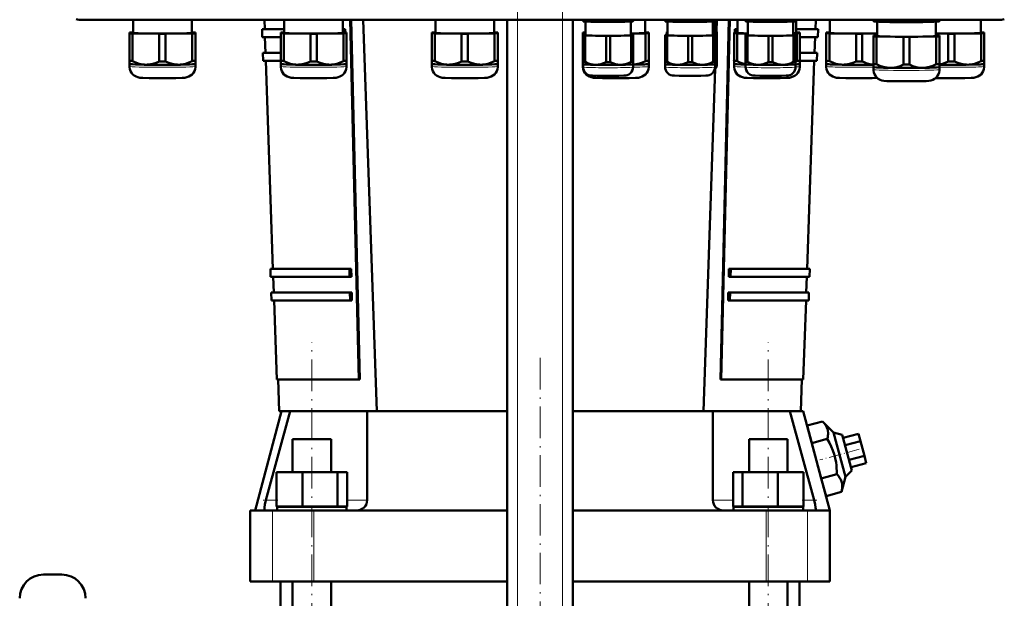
# Model space of a CAD drawing. Extents: x -1976 to 2357, y -1844 to 653.
# Tile 3 of 56: x -1653 to -1279, y 10 to 229. Entities that reach past the tile are written whole.
import ezdxf

# ---------------------------------------------------------------- set-up
doc = ezdxf.new("R2010")
doc.units = 0
doc.linetypes.add('DASHDOT', pattern=[18.5, 12, -3, 0.5, -3])

msp = doc.modelspace()

# ---------------------------------------------------------------- linework, layer by layer
at = {"color": 7, "linetype": 'DASHDOT', "lineweight": 18}
for p, q in [((-1463.69, -403.96), (-1463.69, 286.94)), ((-1446.69, -403.96), (-1446.69, 286.94)), ((-1541.81, -207.6), (-1541.81, 107.04)), ((-1368.57, -207.6), (-1368.57, 107.04)), ((-1455.19, 101.04), (-1455.19, -141.6))]:
    msp.add_line(p, q, dxfattribs=at)
at = {"color": 7, "lineweight": 18}
for p, q in [((-1629.12, 229.55), (-1629.12, 229.37)), ((-1463.69, -346.38), (-1463.69, 229.37)), ((-1446.69, -346.38), (-1446.69, 229.37)), ((-1281.06, 229.55), (-1281.06, 229.37)), ((-1541.81, 70.12), (-1541.81, 80.82)), ((-1368.57, 70.12), (-1368.57, 80.82)), ((-1555.19, 47.02), (-1559.21, 47.02)), ((-1520.81, 47.02), (-1528.42, 47.02)), ((-1381.95, 47.02), (-1389.57, 47.02)), ((-1351.16, 47.02), (-1355.18, 47.02)), ((-1556.73, 43.12), (-1556.73, 16.12)), ((-1541.02, 43.12), (-1541.02, 16.12)), ((-1369.35, 43.12), (-1369.35, 16.12)), ((-1353.64, 43.12), (-1353.64, 16.12))]:
    msp.add_line(p, q, dxfattribs=at)
at = {"color": 7, "lineweight": 50}
for p, q in [((-1281.06, 229.37), (-1629.12, 229.37)), ((-1609.66, 229.37), (-1609.66, 224.45)), ((-1587.36, 224.45), (-1587.36, 229.37)), ((-1559.7, 225.82), (-1559.82, 229.37)), ((-1552.28, 229.37), (-1552.28, 224.46)), ((-1529.98, 224.46), (-1529.98, 229.37)), ((-1523.96, 92.82), (-1527.21, 229.37)), ((-1523.62, 92.82), (-1526.87, 229.37)), ((-1517.19, 80.82), (-1522.32, 229.37)), ((-1494.91, 229.37), (-1494.91, 224.46)), ((-1472.61, 224.46), (-1472.61, 229.37)), ((-1467.69, -346.38), (-1467.69, 229.37)), ((-1442.69, -346.38), (-1442.69, 229.37)), ((-1438.86, 229.01), (-1438.86, 229.37)), ((-1438.86, 229.01), (-1438.86, 228.84)), ((-1438.81, 228.83), (-1438.86, 228.84)), ((-1438.08, 228.98), (-1438.08, 229.37)), ((-1437.96, 223.56), (-1437.96, 228.75)), ((-1430.14, 228.86), (-1430.14, 229.37)), ((-1428.58, 228.86), (-1428.58, 229.37)), ((-1420.76, 228.75), (-1420.76, 223.56)), ((-1420.64, 228.98), (-1420.64, 229.37)), ((-1419.91, 228.83), (-1419.86, 228.84)), ((-1419.86, 229.01), (-1419.86, 229.37)), ((-1419.86, 228.84), (-1419.86, 229.01)), ((-1415.26, 224.46), (-1415.26, 229.37)), ((-1407.74, 229.02), (-1407.74, 229.37)), ((-1407.74, 229.02), (-1407.74, 228.84)), ((-1407.69, 228.83), (-1407.74, 228.84)), ((-1406.96, 228.98), (-1406.96, 229.37)), ((-1406.84, 223.56), (-1406.84, 228.75)), ((-1399.02, 228.86), (-1399.02, 229.37)), ((-1397.46, 228.86), (-1397.46, 229.37)), ((-1389.64, 228.75), (-1389.64, 223.56)), ((-1389.52, 228.98), (-1389.52, 229.37)), ((-1388.97, 228.8), (-1388.97, 224.76)), ((-1388.78, 228.83), (-1388.74, 228.84)), ((-1388.74, 229.02), (-1388.74, 229.37)), ((-1388.74, 228.84), (-1388.74, 229.02)), ((-1388.21, 224.88), (-1388.05, 229.37)), ((-1383.5, 229.37), (-1386.75, 92.82)), ((-1383.16, 229.37), (-1386.41, 92.82)), ((-1380.22, 229.37), (-1380.22, 224.46)), ((-1377.18, 229.01), (-1377.18, 229.37)), ((-1377.18, 229.01), (-1377.18, 228.84)), ((-1377.14, 228.83), (-1377.18, 228.84)), ((-1376.41, 228.98), (-1376.41, 229.37)), ((-1376.28, 223.56), (-1376.28, 228.75)), ((-1368.46, 228.86), (-1368.46, 229.37)), ((-1366.91, 228.86), (-1366.91, 229.37)), ((-1359.08, 228.75), (-1359.08, 223.56)), ((-1358.96, 228.98), (-1358.96, 229.37)), ((-1358.23, 228.83), (-1358.18, 228.84)), ((-1358.18, 229.01), (-1358.18, 229.37)), ((-1358.18, 228.84), (-1358.18, 229.01)), ((-1357.92, 224.46), (-1357.92, 229.37)), ((-1350.67, 225.82), (-1350.55, 229.37)), ((-1345.22, 229.37), (-1345.22, 224.46)), ((-1328.62, 229.05), (-1328.62, 229.37)), ((-1328.62, 229.05), (-1328.62, 228.84)), ((-1328.56, 228.82), (-1328.62, 228.84)), ((-1327.43, 229), (-1327.43, 229.37)), ((-1327.27, 228.71), (-1327.27, 223.26)), ((-1317.3, 228.84), (-1317.3, 229.37)), ((-1314.93, 228.84), (-1314.93, 229.37)), ((-1304.97, 223.26), (-1304.97, 228.71)), ((-1304.8, 229), (-1304.8, 229.37)), ((-1303.68, 228.82), (-1303.62, 228.84)), ((-1303.62, 229.05), (-1303.62, 229.37)), ((-1303.62, 228.84), (-1303.62, 229.05)), ((-1287.92, 224.46), (-1287.92, 229.37)), ((-1611.01, 224.61), (-1611.01, 224.3)), ((-1611.01, 224.3), (-1611.01, 213.8)), ((-1609.66, 224.66), (-1609.82, 224.66)), ((-1609.82, 224.25), (-1599.69, 224.09)), ((-1609.82, 224.25), (-1609.82, 213.74)), ((-1597.32, 224.09), (-1587.19, 224.25)), ((-1587.19, 224.66), (-1587.36, 224.66)), ((-1587.19, 224.25), (-1587.19, 213.74)), ((-1586.01, 224.3), (-1586.01, 224.61)), ((-1586.01, 224.3), (-1586.01, 213.8)), ((-1560.7, 225.82), (-1552.28, 225.82)), ((-1560.6, 222.82), (-1560.7, 225.82)), ((-1553.63, 224.61), (-1553.63, 224.3)), ((-1553.63, 224.3), (-1553.63, 213.8)), ((-1552.28, 224.66), (-1552.45, 224.66)), ((-1552.45, 224.25), (-1542.32, 224.1)), ((-1552.45, 224.25), (-1552.45, 213.74)), ((-1539.95, 224.1), (-1529.82, 224.25)), ((-1529.98, 225.82), (-1529.8, 225.82)), ((-1529.82, 224.66), (-1529.98, 224.66)), ((-1529.82, 224.25), (-1529.82, 213.74)), ((-1529.77, 224.66), (-1529.8, 225.82)), ((-1529.8, 225.82), (-1529.09, 225.82)), ((-1529.09, 225.82), (-1529.06, 224.63)), ((-1528.63, 224.3), (-1528.63, 224.61)), ((-1528.63, 224.3), (-1528.63, 213.8)), ((-1496.26, 224.61), (-1496.26, 224.3)), ((-1496.26, 224.3), (-1496.26, 213.8)), ((-1494.91, 224.67), (-1495.07, 224.66)), ((-1495.07, 224.25), (-1484.95, 224.1)), ((-1495.07, 224.25), (-1495.07, 213.74)), ((-1482.57, 224.1), (-1472.45, 224.25)), ((-1472.45, 224.66), (-1472.61, 224.67)), ((-1472.45, 224.25), (-1472.45, 213.74)), ((-1471.26, 224.3), (-1471.26, 224.61)), ((-1471.26, 224.3), (-1471.26, 213.8)), ((-1438.91, 224.61), (-1438.91, 224.3)), ((-1438.91, 224.3), (-1438.91, 213.8)), ((-1420.76, 224.16), (-1415.1, 224.25)), ((-1415.1, 224.66), (-1415.26, 224.67)), ((-1415.1, 224.25), (-1415.1, 213.74)), ((-1413.91, 224.3), (-1413.91, 224.61)), ((-1413.91, 224.3), (-1413.91, 213.8)), ((-1407.07, 224.88), (-1407.07, 224.64)), ((-1407.07, 224.64), (-1407.07, 223.71)), ((-1389.64, 224.59), (-1388.85, 224.6)), ((-1388.85, 224.91), (-1388.97, 224.91)), ((-1388.85, 224.6), (-1388.85, 223.68)), ((-1388.07, 224.64), (-1388.07, 224.88)), ((-1388.07, 224.64), (-1388.07, 214.68)), ((-1381.57, 224.61), (-1381.57, 224.3)), ((-1381.57, 224.3), (-1381.57, 213.8)), ((-1381.31, 224.62), (-1381.28, 225.82)), ((-1381.28, 225.82), (-1380.58, 225.82)), ((-1380.58, 225.82), (-1380.61, 224.65)), ((-1380.58, 225.82), (-1380.22, 225.82)), ((-1380.22, 224.67), (-1380.38, 224.66)), ((-1380.38, 224.25), (-1376.28, 224.19)), ((-1380.38, 224.25), (-1380.38, 213.74)), ((-1359.08, 224.23), (-1357.76, 224.25)), ((-1357.92, 225.82), (-1349.67, 225.82)), ((-1357.76, 224.66), (-1357.92, 224.67)), ((-1357.76, 224.25), (-1357.76, 213.74)), ((-1356.57, 224.3), (-1356.57, 224.61)), ((-1356.57, 224.3), (-1356.57, 213.8)), ((-1349.78, 222.82), (-1349.67, 225.82)), ((-1346.57, 224.61), (-1346.57, 224.3)), ((-1346.57, 224.3), (-1346.57, 213.8)), ((-1345.22, 224.67), (-1345.38, 224.66)), ((-1345.38, 224.25), (-1335.26, 224.1)), ((-1345.38, 224.25), (-1345.38, 213.74)), ((-1297.88, 224.1), (-1287.76, 224.25)), ((-1287.76, 224.66), (-1287.92, 224.67)), ((-1287.76, 224.25), (-1287.76, 213.74)), ((-1286.57, 224.3), (-1286.57, 224.61)), ((-1286.57, 224.3), (-1286.57, 213.8)), ((-1599.69, 224.09), (-1599.69, 213.59)), ((-1597.32, 224.09), (-1597.32, 213.59)), ((-1560.6, 222.82), (-1553.63, 222.82)), ((-1559.39, 216.82), (-1559.6, 222.82)), ((-1542.32, 224.1), (-1542.32, 213.59)), ((-1539.95, 224.1), (-1539.95, 213.59)), ((-1484.95, 224.1), (-1484.95, 213.59)), ((-1482.57, 224.1), (-1482.57, 213.59)), ((-1438.86, 223.68), (-1438.86, 223.44)), ((-1438.86, 223.44), (-1438.86, 213.48)), ((-1437.96, 223.71), (-1438.08, 223.71)), ((-1438.08, 223.4), (-1430.14, 223.28)), ((-1438.08, 223.4), (-1438.08, 213.44)), ((-1430.14, 223.28), (-1430.14, 213.32)), ((-1428.58, 223.28), (-1420.64, 223.4)), ((-1428.58, 223.28), (-1428.58, 213.32)), ((-1420.64, 223.71), (-1420.76, 223.71)), ((-1420.64, 223.4), (-1420.64, 213.44)), ((-1419.86, 223.44), (-1419.86, 223.68)), ((-1419.86, 223.44), (-1419.86, 213.48)), ((-1407.74, 223.68), (-1407.74, 223.44)), ((-1407.74, 223.44), (-1407.74, 213.48)), ((-1406.84, 223.71), (-1406.96, 223.71)), ((-1406.96, 223.4), (-1399.02, 223.28)), ((-1406.96, 223.4), (-1406.96, 213.44)), ((-1399.02, 223.28), (-1399.02, 213.32)), ((-1397.46, 223.28), (-1389.52, 223.4)), ((-1397.46, 223.28), (-1397.46, 213.32)), ((-1389.52, 223.71), (-1389.64, 223.71)), ((-1389.52, 223.4), (-1389.52, 213.44)), ((-1388.74, 223.44), (-1388.74, 223.68)), ((-1388.74, 223.44), (-1388.74, 213.48)), ((-1377.18, 223.68), (-1377.18, 223.44)), ((-1377.18, 223.44), (-1377.18, 213.48)), ((-1376.28, 223.71), (-1376.41, 223.71)), ((-1376.41, 223.4), (-1368.46, 223.28)), ((-1376.41, 223.4), (-1376.41, 213.44)), ((-1368.46, 223.28), (-1368.46, 213.32)), ((-1366.91, 223.28), (-1358.96, 223.4)), ((-1366.91, 223.28), (-1366.91, 213.32)), ((-1358.96, 223.71), (-1359.08, 223.71)), ((-1358.96, 223.4), (-1358.96, 213.44)), ((-1358.18, 223.44), (-1358.18, 223.68)), ((-1358.18, 223.44), (-1358.18, 213.48)), ((-1356.57, 222.82), (-1349.78, 222.82)), ((-1350.98, 216.82), (-1350.78, 222.82)), ((-1335.26, 224.1), (-1335.26, 213.59)), ((-1332.88, 224.1), (-1327.27, 224.18)), ((-1332.88, 224.1), (-1332.88, 213.59)), ((-1328.62, 223.41), (-1328.62, 223.1)), ((-1328.62, 223.1), (-1328.62, 212.6)), ((-1327.27, 223.47), (-1327.43, 223.46)), ((-1327.43, 223.05), (-1317.3, 222.9)), ((-1327.43, 223.05), (-1327.43, 212.55)), ((-1317.3, 222.9), (-1317.3, 212.39)), ((-1314.93, 222.9), (-1304.8, 223.05)), ((-1314.93, 222.9), (-1314.93, 212.39)), ((-1304.97, 224.17), (-1300.26, 224.1)), ((-1304.8, 223.46), (-1304.97, 223.47)), ((-1304.8, 223.05), (-1304.8, 212.55)), ((-1303.62, 223.1), (-1303.62, 223.41)), ((-1303.62, 223.1), (-1303.62, 212.6)), ((-1300.26, 224.1), (-1300.26, 213.59)), ((-1297.88, 224.1), (-1297.88, 213.59)), ((-1560.39, 216.82), (-1553.63, 216.82)), ((-1560.29, 213.82), (-1560.39, 216.82)), ((-1356.57, 216.82), (-1349.98, 216.82)), ((-1350.09, 213.82), (-1349.98, 216.82)), ((-1611.01, 213.8), (-1611.01, 212.64)), ((-1586.01, 212.64), (-1586.01, 213.8)), ((-1560.29, 213.82), (-1553.63, 213.82)), ((-1556.55, 134.82), (-1559.29, 213.82)), ((-1553.63, 213.8), (-1553.63, 212.65)), ((-1528.63, 212.65), (-1528.63, 213.8)), ((-1496.26, 213.8), (-1496.26, 212.65)), ((-1471.26, 212.65), (-1471.26, 213.8)), ((-1438.91, 213.8), (-1438.91, 212.65)), ((-1438.86, 213.48), (-1438.86, 212.54)), ((-1419.86, 212.54), (-1419.86, 213.48)), ((-1413.91, 212.65), (-1413.91, 213.8)), ((-1407.74, 213.48), (-1407.74, 212.55)), ((-1388.74, 212.55), (-1388.74, 213.48)), ((-1388.07, 213.75), (-1388.07, 214.68)), ((-1388.07, 213.75), (-1388.07, 212.66)), ((-1388.07, 213.74), (-1388.07, 213.75)), ((-1381.58, 213.82), (-1381.57, 214.17)), ((-1381.57, 213.82), (-1381.58, 213.82)), ((-1381.57, 213.8), (-1381.57, 212.65)), ((-1377.18, 213.48), (-1377.18, 212.54)), ((-1358.18, 212.54), (-1358.18, 213.48)), ((-1356.57, 213.82), (-1350.09, 213.82)), ((-1356.57, 212.65), (-1356.57, 213.8)), ((-1353.82, 134.82), (-1351.09, 213.82)), ((-1346.57, 213.8), (-1346.57, 212.65)), ((-1286.57, 212.65), (-1286.57, 213.8)), ((-1611.01, 212.65), (-1611.01, 211.7)), ((-1611, 212.64), (-1611.01, 212.64)), ((-1586.01, 211.7), (-1586.01, 212.65)), ((-1586.01, 212.64), (-1586.01, 212.64)), ((-1553.63, 212.65), (-1553.63, 211.7)), ((-1553.63, 212.64), (-1553.63, 212.65)), ((-1528.64, 212.64), (-1528.63, 212.65)), ((-1528.63, 211.7), (-1528.63, 212.65)), ((-1496.26, 212.65), (-1496.26, 211.7)), ((-1496.25, 212.64), (-1496.26, 212.65)), ((-1471.26, 211.7), (-1471.26, 212.65)), ((-1471.26, 212.64), (-1471.26, 212.65)), ((-1438.91, 212.65), (-1438.91, 211.7)), ((-1438.91, 212.64), (-1438.91, 212.65)), ((-1438.86, 211.46), (-1438.86, 212.55)), ((-1438.86, 212.54), (-1438.86, 212.54)), ((-1419.86, 212.55), (-1419.86, 211.46)), ((-1419.86, 212.54), (-1419.86, 212.54)), ((-1413.92, 212.64), (-1413.91, 212.65)), ((-1413.91, 211.7), (-1413.91, 212.65)), ((-1407.74, 211.46), (-1407.74, 212.55)), ((-1407.74, 212.54), (-1407.74, 212.55)), ((-1393.19, 80.82), (-1388.69, 210.76)), ((-1388.74, 212.55), (-1388.74, 211.46)), ((-1388.74, 212.54), (-1388.74, 212.55)), ((-1381.57, 212.65), (-1381.57, 211.7)), ((-1381.56, 212.64), (-1381.57, 212.65)), ((-1377.18, 211.46), (-1377.18, 212.55)), ((-1377.18, 212.54), (-1377.18, 212.54)), ((-1358.19, 212.54), (-1358.18, 212.54)), ((-1358.18, 212.55), (-1358.18, 211.46)), ((-1356.57, 211.7), (-1356.57, 212.65)), ((-1356.57, 212.64), (-1356.57, 212.65)), ((-1346.57, 212.65), (-1346.57, 211.7)), ((-1346.56, 212.64), (-1346.57, 212.65)), ((-1328.62, 212.6), (-1328.62, 211.45)), ((-1328.62, 211.45), (-1328.62, 210.5)), ((-1328.61, 211.44), (-1328.62, 211.45)), ((-1303.62, 211.45), (-1303.62, 212.6)), ((-1303.62, 210.5), (-1303.62, 211.45)), ((-1303.62, 211.44), (-1303.62, 211.45)), ((-1286.57, 211.7), (-1286.57, 212.65)), ((-1286.57, 212.64), (-1286.57, 212.65)), ((-1557.55, 134.82), (-1527.57, 134.82)), ((-1557.45, 131.82), (-1557.55, 134.82)), ((-1527.5, 131.82), (-1527.57, 134.82)), ((-1527.57, 134.82), (-1526.86, 134.82)), ((-1526.86, 134.82), (-1526.79, 131.82)), ((-1383.58, 131.82), (-1383.51, 134.82)), ((-1383.51, 134.82), (-1382.8, 134.82)), ((-1382.8, 134.82), (-1382.87, 131.82)), ((-1382.8, 134.82), (-1352.82, 134.82)), ((-1352.92, 131.82), (-1352.82, 134.82)), ((-1557.45, 131.82), (-1527.5, 131.82)), ((-1556.24, 125.82), (-1556.45, 131.82)), ((-1526.79, 131.82), (-1527.5, 131.82)), ((-1382.87, 131.82), (-1383.58, 131.82)), ((-1382.87, 131.82), (-1352.92, 131.82)), ((-1354.13, 125.82), (-1353.92, 131.82)), ((-1557.24, 125.82), (-1527.35, 125.82)), ((-1557.14, 122.82), (-1557.24, 125.82)), ((-1527.28, 122.82), (-1527.35, 125.82)), ((-1527.35, 125.82), (-1526.64, 125.82)), ((-1526.64, 125.82), (-1526.57, 122.82)), ((-1383.8, 122.82), (-1383.73, 125.82)), ((-1383.73, 125.82), (-1383.02, 125.82)), ((-1383.02, 125.82), (-1383.09, 122.82)), ((-1383.02, 125.82), (-1353.13, 125.82)), ((-1353.23, 122.82), (-1353.13, 125.82)), ((-1557.14, 122.82), (-1527.28, 122.82)), ((-1555.1, 92.82), (-1556.14, 122.82)), ((-1526.57, 122.82), (-1527.28, 122.82)), ((-1383.09, 122.82), (-1383.8, 122.82)), ((-1383.09, 122.82), (-1353.23, 122.82)), ((-1355.27, 92.82), (-1354.23, 122.82)), ((-1555.1, 92.82), (-1523.96, 92.82)), ((-1554.19, 80.82), (-1554.6, 92.82)), ((-1523.62, 92.82), (-1523.96, 92.82)), ((-1386.41, 92.82), (-1386.75, 92.82)), ((-1386.41, 92.82), (-1355.27, 92.82)), ((-1356.19, 80.82), (-1355.77, 92.82)), ((-1563.36, 43.12), (-1553.26, 80.82)), ((-1559.21, 47.02), (-1550.05, 80.82)), ((-1553.26, 80.82), (-1554.19, 80.82)), ((-1553.26, 80.82), (-1550.05, 80.82)), ((-1550.05, 80.82), (-1541.81, 80.82)), ((-1541.81, 80.82), (-1520.81, 80.82)), ((-1520.81, 80.82), (-1520.81, 47.02)), ((-1520.81, 80.82), (-1517.19, 80.82)), ((-1482.96, 80.82), (-1517.19, 80.82)), ((-1482.96, 80.82), (-1467.69, 80.82)), ((-1442.69, 80.82), (-1427.41, 80.82)), ((-1393.19, 80.82), (-1427.41, 80.82)), ((-1393.19, 80.82), (-1389.57, 80.82)), ((-1389.57, 47.02), (-1389.57, 80.82)), ((-1389.57, 80.82), (-1368.57, 80.82)), ((-1368.57, 80.82), (-1360.33, 80.82)), ((-1360.33, 80.82), (-1351.16, 47.02)), ((-1360.33, 80.82), (-1355.29, 80.82)), ((-1355.29, 80.82), (-1345.19, 43.12)), ((-1353.82, 75.35), (-1347.95, 76.92)), ((-1352.03, 68.66), (-1353.82, 75.35)), ((-1343.8, 72.73), (-1347.95, 76.92)), ((-1340.46, 71.83), (-1343.8, 72.73)), ((-1343.8, 72.73), (-1339.28, 55.86)), ((-1336.83, 58.31), (-1340.46, 71.83)), ((-1340.14, 70.65), (-1334.34, 72.2)), ((-1333.6, 69.41), (-1334.34, 72.2)), ((-1549.11, 70.12), (-1534.51, 70.12)), ((-1549.11, 57.62), (-1549.11, 70.12)), ((-1534.51, 70.12), (-1534.51, 57.62)), ((-1375.87, 70.12), (-1363.4, 70.12)), ((-1375.87, 57.62), (-1375.87, 70.12)), ((-1363.4, 70.12), (-1361.27, 70.12)), ((-1361.27, 57.62), (-1361.27, 70.12)), ((-1352.03, 68.66), (-1346.16, 70.23)), ((-1348.44, 55.27), (-1352.03, 68.66)), ((-1339.39, 67.86), (-1333.6, 69.41)), ((-1332.1, 63.84), (-1333.6, 69.41)), ((-1337.9, 62.28), (-1332.1, 63.84)), ((-1331.36, 61.05), (-1332.1, 63.84)), ((-1337.15, 59.5), (-1331.36, 61.05)), ((-1555.19, 57.62), (-1545.39, 57.62)), ((-1555.19, 44.62), (-1555.19, 57.62)), ((-1545.39, 44.62), (-1545.39, 57.62)), ((-1545.39, 57.62), (-1532.01, 57.62)), ((-1532.01, 44.62), (-1532.01, 57.62)), ((-1532.01, 57.62), (-1528.42, 57.62)), ((-1528.42, 44.62), (-1528.42, 57.62)), ((-1381.95, 57.62), (-1378.36, 57.62)), ((-1381.95, 44.62), (-1381.95, 57.62)), ((-1378.36, 57.62), (-1364.98, 57.62)), ((-1378.36, 44.62), (-1378.36, 57.62)), ((-1364.98, 57.62), (-1355.18, 57.62)), ((-1364.98, 44.62), (-1364.98, 57.62)), ((-1355.18, 44.62), (-1355.18, 57.62)), ((-1348.44, 55.27), (-1342.57, 56.85)), ((-1339.28, 55.86), (-1336.83, 58.31)), ((-1346.65, 48.58), (-1348.44, 55.27)), ((-1340.78, 50.16), (-1339.28, 55.86)), ((-1346.65, 48.58), (-1340.78, 50.16)), ((-1563.36, 43.12), (-1565.19, 43.12)), ((-1565.19, 43.12), (-1565.19, 16.12)), ((-1559.66, 43.12), (-1563.36, 43.12)), ((-1559.78, 44.26), (-1559.79, 44.15)), ((-1556.73, 43.12), (-1559.66, 43.12)), ((-1541.02, 43.12), (-1556.73, 43.12)), ((-1545.39, 44.62), (-1555.19, 44.62)), ((-1541.81, 44.42), (-1555.01, 44.42)), ((-1555.01, 43.12), (-1555.01, 44.42)), ((-1549.11, 44.42), (-1549.11, 44.62)), ((-1532.01, 44.62), (-1545.39, 44.62)), ((-1528.61, 44.42), (-1541.81, 44.42)), ((-1524.71, 43.12), (-1541.02, 43.12)), ((-1534.51, 44.62), (-1534.51, 44.42)), ((-1528.42, 44.62), (-1532.01, 44.62)), ((-1528.61, 43.12), (-1528.61, 44.42)), ((-1467.69, 43.12), (-1524.71, 43.12)), ((-1522.07, 44.15), (-1521.95, 44.26)), ((-1385.67, 43.12), (-1442.69, 43.12)), ((-1388.42, 44.26), (-1388.31, 44.15)), ((-1369.35, 43.12), (-1385.67, 43.12)), ((-1378.36, 44.62), (-1381.95, 44.62)), ((-1355.37, 44.42), (-1381.77, 44.42)), ((-1381.77, 43.12), (-1381.77, 44.42)), ((-1364.98, 44.62), (-1378.36, 44.62)), ((-1375.87, 44.42), (-1375.87, 44.62)), ((-1353.64, 43.12), (-1369.35, 43.12)), ((-1355.18, 44.62), (-1364.98, 44.62)), ((-1361.27, 44.42), (-1361.27, 44.62)), ((-1355.37, 44.42), (-1355.37, 43.12)), ((-1350.71, 43.12), (-1353.64, 43.12)), ((-1345.19, 43.12), (-1350.71, 43.12)), ((-1350.58, 44.15), (-1350.59, 44.26)), ((-1345.19, 43.12), (-1345.19, 16.12)), ((-1636.69, 18.73), (-1643.69, 18.73)), ((-1556.73, 16.12), (-1565.19, 16.12)), ((-1541.02, 16.12), (-1556.73, 16.12)), ((-1553.69, -121.38), (-1553.69, 16.12)), ((-1549.11, -181.38), (-1549.11, 16.12)), ((-1467.69, 16.12), (-1541.02, 16.12)), ((-1534.51, 16.12), (-1534.51, -181.38)), ((-1369.35, 16.12), (-1442.69, 16.12)), ((-1375.87, -181.38), (-1375.87, 16.12)), ((-1353.64, 16.12), (-1369.35, 16.12)), ((-1361.27, -181.38), (-1361.27, 16.12)), ((-1356.69, 16.12), (-1356.69, -121.38)), ((-1345.19, 16.12), (-1353.64, 16.12))]:
    msp.add_line(p, q, dxfattribs=at)
at = {"color": 7, "linetype": 'DASHDOT', "lineweight": 18, "ltscale": 0.386469}
msp.add_line((-1334.02, 66.31), (-1348.95, 62.31), dxfattribs=at)
at = {"color": 7, "linetype": 'DASHDOT', "lineweight": 18, "ltscale": 0.139139}
msp.add_line((-1554.73, 47.02), (-1560.29, 47.02), dxfattribs=at)
at = {"color": 7, "linetype": 'DASHDOT', "lineweight": 18, "ltscale": 0.139291}
msp.add_line((-1350.07, 47.02), (-1355.65, 47.02), dxfattribs=at)
at = {"color": 7, "lineweight": 50}
for points in [[(-1434.11, 228.64), (-1436.08, 228.74), (-1438.08, 228.98)], [(-1430.14, 228.86), (-1432.14, 228.68), (-1434.11, 228.64)], [(-1424.61, 228.64), (-1426.58, 228.68), (-1428.58, 228.86)], [(-1420.64, 228.98), (-1422.64, 228.74), (-1424.61, 228.64)], [(-1402.99, 228.64), (-1404.96, 228.74), (-1406.96, 228.98)], [(-1399.02, 228.86), (-1401.02, 228.68), (-1402.99, 228.64)], [(-1393.49, 228.64), (-1395.46, 228.68), (-1397.46, 228.86)], [(-1389.52, 228.98), (-1391.52, 228.74), (-1393.49, 228.64)], [(-1372.43, 228.64), (-1374.4, 228.74), (-1376.41, 228.98)], [(-1368.46, 228.86), (-1370.46, 228.68), (-1372.43, 228.64)], [(-1362.93, 228.64), (-1364.9, 228.68), (-1366.91, 228.86)], [(-1358.96, 228.98), (-1360.96, 228.74), (-1362.93, 228.64)], [(-1322.37, 228.57), (-1323.62, 228.61), (-1324.88, 228.7), (-1326.15, 228.83), (-1327.43, 229)], [(-1317.3, 228.84), (-1318.67, 228.71), (-1320.01, 228.61), (-1321.19, 228.57), (-1322.37, 228.57)], [(-1309.87, 228.57), (-1311.05, 228.57), (-1312.23, 228.61), (-1313.57, 228.71), (-1314.93, 228.84)], [(-1304.8, 229), (-1306.09, 228.83), (-1307.35, 228.7), (-1308.61, 228.61), (-1309.87, 228.57)], [(-1604.76, 212.37), (-1605.38, 212.4), (-1606, 212.47), (-1606.65, 212.58), (-1607.3, 212.74), (-1608.56, 213.17), (-1609.82, 213.74)], [(-1599.69, 213.59), (-1600.95, 213.06), (-1602.21, 212.67), (-1602.86, 212.53), (-1603.51, 212.43), (-1604.13, 212.38), (-1604.76, 212.37)], [(-1592.26, 212.37), (-1592.88, 212.38), (-1593.5, 212.43), (-1594.15, 212.53), (-1594.8, 212.67), (-1596.06, 213.06), (-1597.32, 213.59)], [(-1587.19, 213.74), (-1588.45, 213.17), (-1589.71, 212.74), (-1590.36, 212.58), (-1591.01, 212.47), (-1591.63, 212.4), (-1592.26, 212.37)], [(-1547.38, 212.37), (-1548.01, 212.4), (-1548.62, 212.47), (-1549.28, 212.59), (-1549.93, 212.75), (-1551.19, 213.17), (-1552.45, 213.74)], [(-1542.32, 213.59), (-1543.58, 213.06), (-1544.84, 212.67), (-1545.48, 212.53), (-1546.14, 212.43), (-1546.76, 212.38), (-1547.38, 212.37)], [(-1534.88, 212.37), (-1535.51, 212.38), (-1536.13, 212.43), (-1536.78, 212.53), (-1537.43, 212.67), (-1538.69, 213.06), (-1539.95, 213.59)], [(-1529.82, 213.74), (-1531.08, 213.17), (-1532.34, 212.75), (-1532.99, 212.59), (-1533.64, 212.47), (-1534.26, 212.4), (-1534.88, 212.37)], [(-1490.01, 212.37), (-1490.63, 212.4), (-1491.25, 212.47), (-1491.9, 212.59), (-1492.55, 212.75), (-1493.81, 213.18), (-1495.07, 213.74)], [(-1484.95, 213.59), (-1486.2, 213.06), (-1487.46, 212.67), (-1488.11, 212.53), (-1488.76, 212.43), (-1489.38, 212.38), (-1490.01, 212.37)], [(-1477.51, 212.37), (-1478.13, 212.38), (-1478.76, 212.43), (-1479.41, 212.53), (-1480.05, 212.67), (-1481.31, 213.06), (-1482.57, 213.59)], [(-1472.45, 213.74), (-1473.7, 213.18), (-1474.96, 212.75), (-1475.61, 212.59), (-1476.27, 212.47), (-1476.89, 212.4), (-1477.51, 212.37)], [(-1434.11, 212.33), (-1435, 212.4), (-1435.89, 212.58), (-1436.77, 212.86), (-1437.42, 213.12), (-1438.08, 213.44)], [(-1430.14, 213.32), (-1431.12, 212.89), (-1432.11, 212.58), (-1433.11, 212.39), (-1434.11, 212.33)], [(-1424.61, 212.33), (-1425.61, 212.39), (-1426.61, 212.58), (-1427.6, 212.89), (-1428.58, 213.32)], [(-1420.64, 213.44), (-1421.3, 213.12), (-1421.95, 212.86), (-1422.83, 212.58), (-1423.72, 212.4), (-1424.61, 212.33)], [(-1415.1, 213.74), (-1416.28, 213.21), (-1417.47, 212.79), (-1418.66, 212.51), (-1419.86, 212.38)], [(-1402.99, 212.33), (-1403.88, 212.4), (-1404.77, 212.58), (-1405.64, 212.86), (-1406.3, 213.13), (-1406.96, 213.44)], [(-1399.02, 213.32), (-1400, 212.89), (-1400.99, 212.58), (-1401.98, 212.39), (-1402.99, 212.33)], [(-1393.49, 212.33), (-1394.49, 212.39), (-1395.49, 212.58), (-1396.47, 212.89), (-1397.46, 213.32)], [(-1389.52, 213.44), (-1390.17, 213.13), (-1390.83, 212.86), (-1391.71, 212.58), (-1392.6, 212.4), (-1393.49, 212.33)], [(-1377.18, 212.58), (-1378.25, 212.86), (-1379.32, 213.25), (-1380.38, 213.74)], [(-1372.43, 212.33), (-1373.32, 212.4), (-1374.21, 212.58), (-1375.09, 212.86), (-1375.75, 213.12), (-1376.41, 213.44)], [(-1368.46, 213.32), (-1369.45, 212.89), (-1370.44, 212.58), (-1371.43, 212.39), (-1372.43, 212.33)], [(-1362.93, 212.33), (-1363.94, 212.39), (-1364.93, 212.58), (-1365.92, 212.89), (-1366.91, 213.32)], [(-1358.96, 213.44), (-1359.62, 213.12), (-1360.28, 212.86), (-1361.16, 212.58), (-1362.04, 212.4), (-1362.93, 212.33)], [(-1340.32, 212.37), (-1340.94, 212.4), (-1341.56, 212.47), (-1342.21, 212.59), (-1342.86, 212.75), (-1344.12, 213.18), (-1345.38, 213.74)], [(-1335.26, 213.59), (-1336.51, 213.06), (-1337.77, 212.67), (-1338.42, 212.53), (-1339.07, 212.43), (-1339.69, 212.38), (-1340.32, 212.37)], [(-1328.62, 212.39), (-1329.57, 212.5), (-1330.52, 212.71), (-1331.47, 213), (-1332.17, 213.28), (-1332.88, 213.59)], [(-1300.26, 213.59), (-1301.37, 213.11), (-1302.49, 212.74), (-1303.62, 212.5)], [(-1292.82, 212.37), (-1293.44, 212.38), (-1294.07, 212.43), (-1294.72, 212.53), (-1295.36, 212.67), (-1296.62, 213.06), (-1297.88, 213.59)], [(-1287.76, 213.74), (-1289.01, 213.18), (-1290.27, 212.75), (-1290.92, 212.59), (-1291.58, 212.47), (-1292.2, 212.4), (-1292.82, 212.37)], [(-1598.51, 207.24), (-1603.58, 207.29), (-1605.98, 207.36), (-1607.05, 207.44), (-1607.82, 207.58), (-1608.51, 207.83), (-1609.18, 208.21), (-1609.76, 208.69), (-1610.25, 209.27), (-1610.62, 209.93), (-1610.87, 210.65), (-1610.99, 211.39), (-1611.01, 211.7)], [(-1598.51, 207.24), (-1593.43, 207.29), (-1591.03, 207.36), (-1589.96, 207.44), (-1589.19, 207.58), (-1588.5, 207.83), (-1587.84, 208.21), (-1587.25, 208.69), (-1586.76, 209.27), (-1586.39, 209.93), (-1586.14, 210.65), (-1586.02, 211.39), (-1586.01, 211.7)], [(-1541.13, 207.24), (-1546.21, 207.29), (-1548.61, 207.36), (-1549.68, 207.44), (-1550.44, 207.58), (-1551.14, 207.83), (-1551.8, 208.21), (-1552.39, 208.69), (-1552.87, 209.28), (-1553.25, 209.93), (-1553.5, 210.65), (-1553.62, 211.4), (-1553.63, 211.7)], [(-1541.13, 207.24), (-1536.06, 207.29), (-1533.66, 207.36), (-1532.59, 207.44), (-1531.82, 207.58), (-1531.13, 207.83), (-1530.46, 208.21), (-1529.88, 208.69), (-1529.39, 209.28), (-1529.02, 209.93), (-1528.76, 210.65), (-1528.64, 211.4), (-1528.63, 211.7)], [(-1483.76, 207.24), (-1488.83, 207.29), (-1491.23, 207.36), (-1492.31, 207.44), (-1493.07, 207.58), (-1493.76, 207.83), (-1494.43, 208.21), (-1495.01, 208.7), (-1495.5, 209.28), (-1495.88, 209.94), (-1496.13, 210.65), (-1496.25, 211.4), (-1496.26, 211.7)], [(-1483.76, 207.24), (-1478.68, 207.29), (-1476.29, 207.36), (-1475.21, 207.44), (-1474.45, 207.58), (-1473.75, 207.83), (-1473.09, 208.21), (-1472.51, 208.7), (-1472.02, 209.28), (-1471.64, 209.94), (-1471.39, 210.65), (-1471.27, 211.4), (-1471.26, 211.7)], [(-1426.41, 207.24), (-1431.49, 207.29), (-1433.89, 207.36), (-1434.96, 207.44), (-1435.72, 207.58), (-1436.42, 207.83), (-1437.08, 208.21), (-1437.67, 208.7), (-1438.15, 209.28), (-1438.53, 209.94), (-1438.78, 210.65), (-1438.9, 211.4), (-1438.91, 211.7)], [(-1429.36, 208.09), (-1433.49, 208.13), (-1435.28, 208.2), (-1436.05, 208.27), (-1436.66, 208.41), (-1437.28, 208.7), (-1437.84, 209.11), (-1438.29, 209.63), (-1438.62, 210.23), (-1438.81, 210.89), (-1438.86, 211.46)], [(-1429.36, 208.09), (-1425.23, 208.13), (-1423.44, 208.2), (-1422.66, 208.27), (-1422.06, 208.41), (-1421.44, 208.7), (-1420.88, 209.11), (-1420.43, 209.63), (-1420.1, 210.23), (-1419.91, 210.89), (-1419.86, 211.46)], [(-1426.41, 207.24), (-1421.34, 207.29), (-1418.94, 207.36), (-1417.87, 207.44), (-1417.1, 207.58), (-1416.41, 207.83), (-1415.74, 208.21), (-1415.16, 208.7), (-1414.67, 209.28), (-1414.3, 209.94), (-1414.05, 210.65), (-1413.92, 211.4), (-1413.91, 211.7)], [(-1398.24, 208.1), (-1402.37, 208.13), (-1404.16, 208.2), (-1404.93, 208.27), (-1405.54, 208.41), (-1406.16, 208.7), (-1406.72, 209.11), (-1407.17, 209.63), (-1407.49, 210.23), (-1407.69, 210.89), (-1407.74, 211.46)], [(-1398.24, 208.1), (-1394.11, 208.13), (-1392.32, 208.2), (-1391.54, 208.27), (-1390.94, 208.41), (-1390.31, 208.7), (-1389.76, 209.11), (-1389.31, 209.63), (-1388.98, 210.23), (-1388.79, 210.89), (-1388.74, 211.46)], [(-1369.07, 207.24), (-1374.14, 207.29), (-1376.54, 207.36), (-1377.62, 207.44), (-1378.38, 207.58), (-1379.07, 207.83), (-1379.74, 208.21), (-1380.32, 208.7), (-1380.81, 209.28), (-1381.18, 209.94), (-1381.44, 210.65), (-1381.56, 211.4), (-1381.57, 211.7)], [(-1367.68, 208.09), (-1371.81, 208.13), (-1373.6, 208.2), (-1374.38, 208.27), (-1374.98, 208.41), (-1375.61, 208.7), (-1376.16, 209.11), (-1376.61, 209.63), (-1376.94, 210.23), (-1377.13, 210.89), (-1377.18, 211.46)], [(-1369.07, 207.24), (-1363.99, 207.29), (-1361.6, 207.36), (-1360.52, 207.44), (-1359.76, 207.58), (-1359.06, 207.83), (-1358.4, 208.21), (-1357.81, 208.7), (-1357.33, 209.28), (-1356.95, 209.94), (-1356.7, 210.65), (-1356.58, 211.4), (-1356.57, 211.7)], [(-1367.68, 208.09), (-1363.55, 208.13), (-1361.76, 208.2), (-1360.99, 208.27), (-1360.38, 208.41), (-1359.76, 208.7), (-1359.21, 209.11), (-1358.76, 209.63), (-1358.43, 210.23), (-1358.23, 210.89), (-1358.18, 211.46)], [(-1334.07, 207.24), (-1339.14, 207.29), (-1341.54, 207.36), (-1342.62, 207.44), (-1343.38, 207.58), (-1344.07, 207.83), (-1344.74, 208.21), (-1345.32, 208.7), (-1345.81, 209.28), (-1346.18, 209.94), (-1346.44, 210.65), (-1346.56, 211.4), (-1346.57, 211.7)], [(-1316.12, 206.05), (-1321.19, 206.09), (-1323.59, 206.16), (-1324.66, 206.24), (-1325.43, 206.38), (-1326.12, 206.63), (-1326.79, 207.01), (-1327.37, 207.5), (-1327.86, 208.08), (-1328.23, 208.74), (-1328.48, 209.45), (-1328.61, 210.2), (-1328.62, 210.5)], [(-1322.37, 211.17), (-1322.99, 211.2), (-1323.61, 211.27), (-1324.26, 211.39), (-1324.91, 211.55), (-1326.17, 211.98), (-1327.43, 212.55)], [(-1317.3, 212.39), (-1318.56, 211.86), (-1319.82, 211.47), (-1320.47, 211.33), (-1321.12, 211.23), (-1321.74, 211.18), (-1322.37, 211.17)], [(-1316.12, 206.05), (-1311.04, 206.09), (-1308.64, 206.16), (-1307.57, 206.24), (-1306.81, 206.38), (-1306.11, 206.63), (-1305.45, 207.01), (-1304.86, 207.5), (-1304.38, 208.08), (-1304, 208.74), (-1303.75, 209.45), (-1303.63, 210.2), (-1303.62, 210.5)], [(-1309.87, 211.17), (-1310.49, 211.18), (-1311.11, 211.23), (-1311.76, 211.33), (-1312.41, 211.47), (-1313.67, 211.86), (-1314.93, 212.39)], [(-1304.8, 212.55), (-1306.06, 211.98), (-1307.32, 211.55), (-1307.97, 211.39), (-1308.63, 211.27), (-1309.24, 211.2), (-1309.87, 211.17)], [(-1299.07, 207.24), (-1293.99, 207.29), (-1291.6, 207.36), (-1290.52, 207.44), (-1289.76, 207.58), (-1289.06, 207.83), (-1288.4, 208.21), (-1287.81, 208.7), (-1287.33, 209.28), (-1286.95, 209.94), (-1286.7, 210.65), (-1286.58, 211.4), (-1286.57, 211.7)], [(-1334.07, 207.24), (-1329.07, 207.29), (-1327.2, 207.34)], [(-1299.07, 207.24), (-1304.06, 207.29), (-1305.06, 207.31)], [(-1346.16, 70.23), (-1346, 70.9), (-1345.9, 71.54), (-1345.85, 72.07), (-1345.85, 72.59), (-1345.93, 73.39), (-1346.12, 74.16), (-1346.43, 74.89), (-1346.85, 75.61), (-1347.35, 76.27), (-1347.95, 76.92)], [(-1342.57, 56.85), (-1342.57, 58.04), (-1342.62, 59.19), (-1342.7, 60.28), (-1342.83, 61.33), (-1343.12, 62.9), (-1343.51, 64.42), (-1344.03, 65.92), (-1344.66, 67.42), (-1345.35, 68.82), (-1346.16, 70.23)], [(-1340.78, 50.16), (-1340.62, 50.82), (-1340.52, 51.46), (-1340.47, 52), (-1340.47, 52.52), (-1340.55, 53.32), (-1340.74, 54.08), (-1341.05, 54.82), (-1341.47, 55.53), (-1341.97, 56.19), (-1342.57, 56.85)], [(-1559.21, 47.02), (-1559.61, 45.3), (-1559.78, 44.26)], [(-1350.59, 44.26), (-1350.76, 45.29), (-1351.16, 47.02)], [(-1559.79, 44.15), (-1559.82, 43.54), (-1559.8, 43.3), (-1559.75, 43.18), (-1559.72, 43.14), (-1559.66, 43.12)], [(-1350.71, 43.12), (-1350.68, 43.12), (-1350.64, 43.15), (-1350.6, 43.21), (-1350.56, 43.42), (-1350.55, 43.74), (-1350.58, 44.15)]]:
    msp.add_lwpolyline(points, dxfattribs=at)
for centre, radius, start, end in [((-1629.12, 238.62), 9.25, 257.0008, 269.9996), ((-1629.12, 238.62), 9.25, 257.0008, 269.9996), ((-1281.06, 238.62), 9.25, 270.0004, 282.9992), ((-1281.06, 238.62), 9.25, 270.0004, 282.9993), ((-1365.4, 228.91), 16.98, 295.1665, 296.77), ((-1391.27, 212.66), 3.21, 318.4645, 359.9956), ((-1524.71, 47.02), 3.9, 315, 360), ((-1385.67, 47.02), 3.9, 180, 225), ((-1524.71, 47.02), 3.9, 270, 312.6376), ((-1385.67, 47.02), 3.9, 227.3624, 270), ((-1643.69, 9.73), 9, 90, 180), ((-1636.69, 9.73), 9, 360, 90)]:
    msp.add_arc(centre, radius, start, end, dxfattribs=at)
for centre, major_axis, start_param, end_param in [((-1429.36, 229.13), (-10.55, 0), 0.449938, 0.597259), ((-1429.36, 228.85), (9.5, 0), 3.239479, 4.18879), ((-1429.36, 228.85), (9.5, 0), 4.18879, 6.185299), ((-1429.36, 229.13), (-10.55, 0), 1.497136, 1.644457), ((-1429.36, 229.13), (-10.55, 0), 2.544333, 2.691654), ((-1398.24, 229.14), (-10.55, 0), 0.449938, 0.597259), ((-1398.24, 228.85), (9.5, 0), 3.239479, 4.18879), ((-1398.24, 228.85), (9.5, 0), 4.18879, 6.185299), ((-1398.24, 229.14), (-10.55, 0), 1.497136, 1.644457), ((-1398.24, 229.14), (-10.55, 0), 2.544333, 2.691654), ((-1367.68, 229.13), (-10.55, 0), 0.449938, 0.597259), ((-1367.68, 228.85), (9.5, 0), 3.239479, 4.18879), ((-1367.68, 228.85), (9.5, 0), 4.18879, 6.185299), ((-1367.68, 229.13), (-10.55, 0), 1.497136, 1.644457), ((-1367.68, 229.13), (-10.55, 0), 2.544333, 2.691654), ((-1316.12, 229.2), (-13.8, 0), 0.437539, 0.609658), ((-1316.12, 228.86), (12.5, 0), 3.239482, 4.18879), ((-1316.12, 228.86), (12.5, 0), 4.18879, 6.185296), ((-1316.12, 229.2), (-13.8, 0), 1.484737, 1.656856), ((-1316.12, 229.2), (-13.8, 0), 2.531934, 2.704054), ((-1598.51, 224.45), (13.8, 0), 2.531934, 2.704054), ((-1598.51, 224.45), (13.8, 0), 3.579132, 3.751251), ((-1598.51, 224.45), (11.15, 0), 3.141593, 6.283185), ((-1598.51, 224.45), (13.8, 0), 0.437539, 0.609658), ((-1598.51, 224.45), (13.8, 0), 5.673527, 5.845646), ((-1541.13, 224.46), (13.8, 0), 2.531934, 2.704054), ((-1541.13, 224.46), (13.8, 0), 3.579132, 3.751251), ((-1541.13, 224.46), (11.15, 0), 3.141593, 6.283185), ((-1541.13, 224.46), (13.8, 0), 0.437539, 0.609658), ((-1541.13, 224.46), (13.8, 0), 5.673527, 5.845646), ((-1483.76, 224.46), (13.8, 0), 2.531934, 2.704054), ((-1483.76, 224.46), (13.8, 0), 3.579132, 3.751251), ((-1483.76, 224.46), (11.15, 0), 3.141593, 6.283185), ((-1483.76, 224.46), (13.8, 0), 0.437539, 0.609658), ((-1483.76, 224.46), (13.8, 0), 5.673527, 5.845646), ((-1426.41, 224.46), (13.8, 0), 2.561928, 2.704054), ((-1426.41, 224.46), (13.8, 0), 3.579132, 3.721257), ((-1426.41, 224.46), (11.15, 0), 5.244215, 6.283185), ((-1426.41, 224.46), (13.8, 0), 0.437539, 0.609658), ((-1426.41, 224.46), (13.8, 0), 5.673527, 5.845646), ((-1397.57, 224.76), (10.55, 0), 2.64382, 2.691654), ((-1397.57, 224.76), (10.55, 0), 3.591531, 3.639365), ((-1397.57, 224.76), (8.6, 0), 5.885916, 6.283185), ((-1397.57, 224.76), (10.55, 0), 0.449938, 0.597259), ((-1397.57, 224.76), (10.55, 0), 5.685926, 5.833247), ((-1369.07, 224.46), (13.8, 0), 2.531934, 2.704054), ((-1369.07, 224.46), (13.8, 0), 3.579132, 3.751251), ((-1369.07, 224.46), (11.15, 0), 3.141593, 4.008814), ((-1369.07, 224.46), (11.15, 0), 5.822266, 6.283185), ((-1369.07, 224.46), (13.8, 0), 0.437539, 0.609658), ((-1369.07, 224.46), (13.8, 0), 5.673527, 5.845646), ((-1334.07, 224.46), (13.8, 0), 2.531934, 2.704054), ((-1334.07, 224.46), (13.8, 0), 3.579132, 3.751251), ((-1334.07, 224.46), (11.15, 0), 3.141593, 5.368516), ((-1299.07, 224.46), (11.15, 0), 4.155015, 6.283185), ((-1299.07, 224.46), (13.8, 0), 0.437539, 0.609658), ((-1299.07, 224.46), (13.8, 0), 5.673527, 5.845646), ((-1598.51, 224.45), (13.8, 0), 4.626329, 4.798449), ((-1541.13, 224.46), (13.8, 0), 4.626329, 4.798449), ((-1483.76, 224.46), (13.8, 0), 4.626329, 4.798449), ((-1429.36, 223.56), (10.55, 0), 2.544333, 2.691654), ((-1429.36, 223.56), (10.55, 0), 3.591531, 3.738852), ((-1429.36, 223.56), (8.6, 0), 3.141593, 6.283185), ((-1429.36, 223.56), (10.55, 0), 4.638729, 4.786049), ((-1429.36, 223.56), (10.55, 0), 0.449938, 0.597259), ((-1429.36, 223.56), (10.55, 0), 5.685926, 5.833247), ((-1398.24, 223.56), (10.55, 0), 2.544333, 2.691654), ((-1398.24, 223.56), (10.55, 0), 3.591531, 3.738852), ((-1398.24, 223.56), (8.6, 0), 3.141593, 6.283185), ((-1398.24, 223.56), (10.55, 0), 4.638729, 4.786049), ((-1398.24, 223.56), (10.55, 0), 0.449938, 0.597259), ((-1398.24, 223.56), (10.55, 0), 5.685926, 5.833247), ((-1367.68, 223.56), (10.55, 0), 2.544333, 2.691654), ((-1367.68, 223.56), (10.55, 0), 3.591531, 3.738852), ((-1367.68, 223.56), (8.6, 0), 3.141593, 6.283185), ((-1367.68, 223.56), (10.55, 0), 4.638729, 4.786049), ((-1367.68, 223.56), (10.55, 0), 0.449938, 0.597259), ((-1367.68, 223.56), (10.55, 0), 5.685926, 5.833247), ((-1334.07, 224.46), (13.8, 0), 4.626329, 4.798449), ((-1316.12, 223.26), (13.8, 0), 2.531934, 2.704054), ((-1316.12, 223.26), (13.8, 0), 3.579132, 3.751251), ((-1316.12, 223.26), (11.15, 0), 3.141593, 6.283185), ((-1316.12, 223.26), (13.8, 0), 4.626329, 4.798449), ((-1316.12, 223.26), (13.8, 0), 0.437539, 0.609658), ((-1316.12, 223.26), (13.8, 0), 5.673527, 5.845646), ((-1299.07, 224.46), (13.8, 0), 4.626329, 4.798449), ((-1598.51, 213.95), (-13.8, 0), 0.437539, 0.609658), ((-1598.51, 213.95), (-13.8, 0), 1.484737, 1.656856), ((-1598.51, 213.95), (-13.8, 0), 2.531934, 2.704054), ((-1541.13, 213.95), (-13.8, 0), 0.437539, 0.609658), ((-1541.13, 213.95), (-13.8, 0), 1.484737, 1.656856), ((-1541.13, 213.95), (-13.8, 0), 2.531934, 2.704054), ((-1483.76, 213.95), (-13.8, 0), 0.437539, 0.609658), ((-1483.76, 213.95), (-13.8, 0), 1.484737, 1.656856), ((-1483.76, 213.95), (-13.8, 0), 2.531934, 2.704054), ((-1426.41, 213.95), (-13.8, 0), 0.437539, 0.446729), ((-1429.36, 213.6), (-10.55, 0), 0.449938, 0.597259), ((-1429.36, 213.6), (-10.55, 0), 1.497136, 1.644457), ((-1429.36, 213.6), (-10.55, 0), 2.544333, 2.691654), ((-1426.41, 213.95), (-13.8, 0), 2.531934, 2.704054), ((-1398.24, 213.6), (-10.55, 0), 0.449938, 0.597259), ((-1398.24, 213.6), (-10.55, 0), 1.497136, 1.644457), ((-1398.24, 213.6), (-10.55, 0), 2.544333, 2.691654), ((-1397.57, 214.8), (-10.55, 0), 2.562554, 2.691654), ((-1397.57, 213.75), (9.5, 0), 5.905314, 6.256996), ((-1369.07, 213.95), (-13.8, 0), 0.437539, 0.609658), ((-1367.68, 213.6), (-10.55, 0), 0.449938, 0.597259), ((-1367.68, 213.6), (-10.55, 0), 1.497136, 1.644457), ((-1367.68, 213.6), (-10.55, 0), 2.544333, 2.691654), ((-1369.07, 213.95), (-13.8, 0), 2.531934, 2.704054), ((-1334.07, 213.95), (-13.8, 0), 0.437539, 0.609658), ((-1334.07, 213.95), (-13.8, 0), 1.484737, 1.656856), ((-1299.07, 213.95), (-13.8, 0), 1.484737, 1.656856), ((-1299.07, 213.95), (-13.8, 0), 2.531934, 2.704054), ((-1598.51, 212.65), (12.5, 0), 3.167782, 6.256996), ((-1541.13, 212.65), (12.5, 0), 3.167782, 6.256996), ((-1483.76, 212.65), (12.5, 0), 3.167782, 6.256996), ((-1426.41, 212.65), (12.5, 0), 3.167782, 3.234803), ((-1429.36, 212.55), (9.5, 0), 3.167782, 6.256996), ((-1426.41, 212.65), (12.5, 0), 5.26433, 6.256996), ((-1398.24, 212.55), (9.5, 0), 3.167782, 6.256996), ((-1369.07, 212.65), (12.5, 0), 3.167782, 4.006016), ((-1367.68, 212.55), (9.5, 0), 3.167782, 6.256996), ((-1369.07, 212.65), (12.5, 0), 5.769462, 6.256996), ((-1334.07, 212.65), (12.5, 0), 3.167782, 5.163725), ((-1316.12, 212.75), (-13.8, 0), 0.437539, 0.609658), ((-1316.12, 211.45), (12.5, 0), 3.167782, 6.256996), ((-1316.12, 212.75), (-13.8, 0), 1.484737, 1.656856), ((-1316.12, 212.75), (-13.8, 0), 2.531934, 2.704054), ((-1299.07, 212.65), (12.5, 0), 4.34001, 6.256996)]:
    msp.add_ellipse(centre, major_axis=major_axis, ratio=0.026177, start_param=start_param, end_param=end_param, dxfattribs=at)
at = {"color": 7, "lineweight": 18}
for centre, major_axis, start_param, end_param in [((-1598.51, 211.7), (12.5, 0), 3.141593, 6.283185), ((-1541.13, 211.7), (12.5, 0), 3.141593, 6.283185), ((-1483.76, 211.7), (12.5, 0), 3.141593, 6.283185), ((-1426.41, 211.7), (12.5, 0), 3.141593, 3.234813), ((-1429.36, 211.46), (9.5, 0), 3.141593, 5.235988), ((-1429.36, 211.46), (9.5, 0), 5.235988, 6.283185), ((-1426.41, 211.7), (12.5, 0), 5.264309, 6.283185), ((-1398.24, 211.46), (9.5, 0), 3.141593, 5.235988), ((-1398.24, 211.46), (9.5, 0), 5.235988, 6.283185), ((-1397.57, 212.66), (9.5, 0), 5.905319, 6.283185), ((-1369.07, 211.7), (12.5, 0), 3.141593, 4.006019), ((-1367.68, 211.46), (9.5, 0), 3.141593, 5.235988), ((-1367.68, 211.46), (9.5, 0), 5.235988, 6.283185), ((-1369.07, 211.7), (12.5, 0), 5.769447, 6.283185), ((-1334.07, 211.7), (12.5, 0), 3.141593, 5.163724), ((-1316.12, 210.5), (12.5, 0), 3.141593, 6.283185), ((-1299.07, 211.7), (12.5, 0), 4.34001, 6.283185)]:
    msp.add_ellipse(centre, major_axis=major_axis, ratio=0.026177, start_param=start_param, end_param=end_param, dxfattribs=at)

doc.saveas('drawing.dxf')
